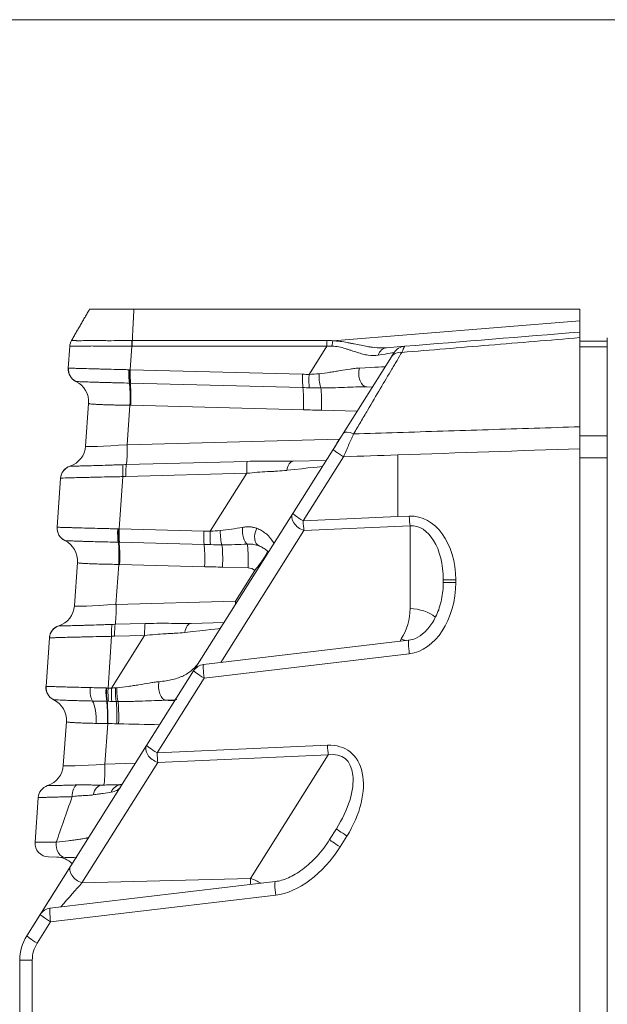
# Model space of a CAD drawing. Header units: millimetres. Extents: x 4 to 837, y 5 to 589.
# Tile 85 of 164: x 472 to 485, y 359 to 380. Entities that reach past the tile are written whole.
import ezdxf

# ---------------------------------------------------------------- set-up
doc = ezdxf.new("R2010")
doc.units = ezdxf.units.MM
doc.layers.add('1', color=7, linetype='Continuous', true_color=0xffffff)

msp = doc.modelspace()

# ---------------------------------------------------------------- linework, layer by layer
at = {"layer": '1', "color": 251, "linetype": 'Continuous', "lineweight": 18}
msp.add_line((506.845, 380.215), (359.947, 380.215), dxfattribs=at)
at = {"layer": '1', "color": 143, "linetype": 'Continuous', "lineweight": 18}
for p, q in [((474.402, 373.859), (484.195, 373.859)), ((484.195, 373.859), (484.195, 373.608)), ((484.195, 373.608), (484.195, 373.359)), ((484.195, 373.235), (484.195, 371.279)), ((484.795, 373.234), (484.795, 371.28)), ((472.961, 372.566), (472.995, 373.046)), ((479.946, 373.014), (480.345, 373.046)), ((480.055, 372.812), (480.115, 372.907)), ((478.998, 371.134), (480.055, 372.812)), ((479.638, 372.15), (479.519, 372.153)), ((473.343, 370.856), (473.408, 371.792)), ((478.775, 370.78), (478.998, 371.134)), ((477.89, 369.375), (478.775, 370.78)), ((484.795, 250.923), (484.795, 370.796)), ((477.9, 370.523), (478.625, 370.542)), ((472.717, 369.073), (472.792, 370.151)), ((475.714, 365.921), (477.89, 369.375)), ((473.098, 367.349), (473.164, 368.298)), ((481.195, 367.862), (481.195, 367.916)), ((475.658, 366.964), (476.383, 366.983)), ((472.473, 365.579), (472.547, 366.644)), ((480.437, 366.592), (475.932, 366.059)), ((474.682, 364.283), (475.714, 365.921)), ((472.852, 363.843), (472.92, 364.804)), ((473.016, 361.639), (474.682, 364.283)), ((473.703, 363.413), (473.734, 363.414)), ((472.233, 362.157), (472.302, 363.138)), ((478.699, 362.217), (478.849, 362.455)), ((472.895, 361.827), (472.525, 361.836)), ((472.049, 360.104), (473.016, 361.639)), ((472.049, 360.104), (473.016, 361.639)), ((472.433, 360.712), (473.016, 361.639)), ((477.504, 361.295), (472.563, 360.71)), ((472.049, 360.104), (472.344, 360.572)), ((471.895, 262.148), (471.895, 359.571))]:
    msp.add_line(p, q, dxfattribs=at)
at = {"layer": '1', "color": 143, "linetype": 'Continuous', "lineweight": 13}
for p, q in [((478.769, 373.167), (484.195, 373.608)), ((474.367, 373.174), (478.642, 373.174)), ((474.359, 373.047), (474.323, 372.53)), ((478.638, 373.048), (474.364, 373.048)), ((478.247, 372.427), (478.638, 373.048)), ((474.323, 372.53), (478.106, 372.431)), ((478.113, 372.139), (474.33, 372.238)), ((474.315, 371.751), (474.255, 370.886)), ((478.125, 371.652), (474.333, 371.751)), ((479.304, 371.619), (478.517, 371.64)), ((474.255, 370.886), (478.919, 371.008)), ((474.236, 370.45), (476.891, 370.519)), ((479.005, 370.621), (478.119, 369.215)), ((480.195, 370.661), (480.195, 369.307)), ((472.999, 370.415), (472.999, 370.415)), ((476.88, 370.257), (474.225, 370.188)), ((476.078, 368.984), (476.88, 370.257)), ((474.159, 370.185), (474.079, 369.037)), ((478.119, 369.215), (480.195, 369.307)), ((480.195, 369.307), (480.448, 369.318)), ((474.079, 369.037), (475.937, 368.988)), ((478.136, 369.003), (476.309, 366.103)), ((480.465, 369.106), (478.136, 369.003)), ((480.465, 367.287), (480.465, 369.106)), ((475.944, 368.696), (474.086, 368.744)), ((474.071, 368.258), (474.009, 367.38)), ((475.956, 368.208), (474.089, 368.257)), ((476.908, 368.182), (476.348, 368.197)), ((476.631, 367.448), (477.059, 368.127)), ((481.195, 367.916), (481.471, 367.916)), ((481.471, 367.916), (481.471, 367.862)), ((481.195, 367.862), (481.471, 367.862)), ((474.009, 367.38), (476.631, 367.448)), ((472.754, 366.909), (472.754, 366.909)), ((473.991, 366.943), (474.649, 366.96)), ((473.914, 366.679), (473.835, 365.544)), ((473.91, 365.542), (474.638, 366.698)), ((474.638, 366.698), (473.98, 366.681)), ((480.24, 366.569), (480.272, 366.62)), ((480.448, 366.294), (475.943, 365.761)), ((475.943, 365.761), (474.911, 364.123)), ((473.827, 364.765), (473.764, 363.873)), ((474.911, 364.123), (478.653, 364.288)), ((478.67, 364.076), (474.928, 363.911)), ((476.961, 361.364), (478.67, 364.076)), ((474.928, 363.911), (473.262, 361.267)), ((473.764, 363.873), (474.435, 363.891)), ((472.508, 363.402), (472.509, 363.402)), ((479.078, 362.295), (478.929, 362.057)), ((473.262, 361.267), (476.961, 361.364)), ((477.515, 360.997), (472.574, 360.413)), ((472.574, 360.413), (472.278, 359.944)), ((471.895, 359.571), (472.171, 359.571)), ((472.171, 359.571), (472.171, 262.148))]:
    msp.add_line(p, q, dxfattribs=at)
at = {"layer": '1', "color": 252, "linetype": 'Continuous', "lineweight": 18}
for p, q in [((484.195, 373.159), (484.795, 373.159)), ((484.195, 371.279), (484.195, 371.08)), ((484.795, 371.28), (484.795, 371.08)), ((484.195, 370.596), (484.195, 371.08)), ((484.795, 371.08), (484.795, 370.796))]:
    msp.add_line(p, q, dxfattribs=at)
at = {"layer": '1', "color": 252, "linetype": 'Continuous', "lineweight": 13}
for p, q in [((484.795, 373.034), (484.195, 373.034)), ((484.195, 371.08), (484.795, 371.08)), ((484.795, 370.596), (484.195, 370.596))]:
    msp.add_line(p, q, dxfattribs=at)
at = {"layer": '1', "color": 143, "linetype": 'Continuous', "lineweight": 18}
for centre, radius, start, end in [((480.369, 372.747), 0.3, 94.648, 147.7895), ((473.26, 372.545), 0.3, 176, 243.9757), ((472.844, 370.891), 0.5, 288.0243, 356), ((473.092, 370.13), 0.3, 108.0243, 176), ((473.016, 369.052), 0.3, 176, 243.9757), ((472.599, 367.384), 0.5, 288.0243, 356), ((472.846, 366.624), 0.3, 108.0243, 176), ((475.968, 365.761), 0.3, 96.7486, 147.7895), ((472.772, 365.558), 0.3, 176, 243.9757), ((472.354, 363.878), 0.5, 288.0243, 356), ((472.601, 363.117), 0.3, 108.0243, 176), ((472.533, 362.136), 0.3, 176, 268.5), ((472.695, 361.332), 0.5, 45.3189, 88.5), ((472.598, 360.413), 0.3, 96.7486, 147.7895), ((472.895, 359.571), 1, 147.7895, 180)]:
    msp.add_arc(centre, radius, start, end, dxfattribs=at)
at = {"layer": '1', "color": 143, "linetype": 'Continuous', "lineweight": 13}
for centre, radius, start, end in [((476.902, 367.932), 0.25, 51.0736, 88.5), ((472.871, 359.571), 0.7, 147.7895, 180)]:
    msp.add_arc(centre, radius, start, end, dxfattribs=at)
at = {"layer": '1', "color": 143, "linetype": 'Continuous', "lineweight": 18}
for centre, major_axis, ratio, start_param, end_param in [((473.294, 373.025), (0.299, -0.021), 0.999986, 2.687809, 3.141593), ((473.261, 372.545), (-0.132, -0.27), 0.999868, 5.095789, 6.283185), ((472.909, 371.827), (-0.499, 0.035), 0.999999, 3.141593, 4.326301), ((473.092, 370.13), (0.299, -0.021), 0.999911, 2.733065, 3.141593), ((472.665, 368.333), (0.499, -0.035), 0.999999, 0, 1.184708), ((472.846, 366.623), (-0.299, 0.021), 0.999911, 5.862923, 6.283185), ((472.772, 365.558), (0.132, 0.27), 0.999868, 1.954197, 3.141593), ((472.773, 365.558), (0.126, 0.272), 0.998812, 1.932224, 3.120736), ((472.421, 364.839), (-0.499, 0.035), 0.999999, 3.141593, 4.326301)]:
    msp.add_ellipse(centre, major_axis=major_axis, ratio=ratio, start_param=start_param, end_param=end_param, dxfattribs=at)
at = {"layer": '1', "color": 143, "linetype": 'Continuous', "lineweight": 13}
for centre, major_axis, ratio, start_param, end_param in [((474.385, 373.023), (-0.005, 0.3), 0.086118, 1.045864, 1.488242), ((478.665, 373.024), (0, 0.3), 0.087443, 1.047198, 1.489655), ((476.122, 369.383), (2.94, 3.56), 0.301184, 0.224371, 0.286894), ((476.099, 369.533), (3.062, 3.471), 0.359101, 0.244261, 0.306784), ((478.792, 373.017), (0.035, 0.298), 0.152544, 1.061165, 1.473753), ((479.97, 372.715), (-0.024, 0.299), 0.752324, 0, 1.043453), ((478.127, 372.565), (1.988, 0.342), 0.002462, 6.28097, 6.886789), ((480.309, 372.652), (-0.254, 0.16), 0.81348, 5.277776, 6.283185), ((473.262, 372.545), (-0.126, -0.272), 0.998812, 5.073817, 6.262329), ((474.323, 372.506), (-0.005, -0.3), 0.110731, 4.631694, 5.818585), ((474.34, 372.506), (-0.007, -0.3), 0.0966, 4.632952, 5.819588), ((474.349, 372.506), (-0.008, -0.3), 0.089526, 4.633564, 5.819964), ((478.132, 372.407), (-0.008, -0.3), 0.089526, 4.633564, 5.819964), ((478.273, 372.403), (-0.009, -0.3), 0.089905, 4.634, 5.8204), ((478.524, 372.401), (0.006, -0.3), 0.186297, 4.564253, 5.830813), ((479.527, 372.453), (-0.008, -0.3), 0.630219, 4.336656, 6.283185), ((478.08, 372.491), (1.839, 0.105), 0.002954, 6.28108, 7.088394), ((474.272, 371.792), (0.014, 0.5), 0.089599, 4.633649, 5.819655), ((474.29, 371.791), (0.013, 0.5), 0.089526, 4.633564, 5.81992), ((478.081, 371.692), (0.013, 0.5), 0.089526, 4.633564, 5.819964), ((478.474, 371.68), (0.013, 0.5), 0.089526, 4.633564, 5.837385), ((479.252, 370.974), (-0.254, 0.16), 0.394384, 5.056053, 6.283185), ((474.35, 370.93), (1.008, 0.075), 0.036781, 3.136273, 4.614339), ((474.211, 370.927), (0.013, -0.5), 0.085301, 0.300994, 1.487394), ((479.029, 370.621), (-0.254, 0.16), 0.043295, 0, 1.502181), ((476.906, 370.233), (-0.008, 0.3), 0.085301, 0.300994, 1.487394), ((477.908, 370.223), (0.008, -0.3), 0.512573, 3.141593, 4.362434), ((473.092, 370.13), (0.299, -0.021), 0.999911, 1.953257, 2.733065), ((474.185, 370.161), (-0.013, 0.3), 0.083918, 0.296851, 1.485996), ((474.251, 370.163), (-0.008, 0.3), 0.085301, 0.300994, 1.487394), ((476.63, 370.19), (1.909, 0.217), 0.002715, 6.281012, 7.219727), ((478.143, 369.215), (0.254, -0.16), 0.654571, 3.141593, 5.074911), ((478.143, 369.215), (-0.254, 0.16), 0.043295, 0, 1.502181), ((478.143, 369.215), (0.013, -0.3), 0.080955, 4.708805, 5.494834), ((480.421, 367.831), (0.119, 1.485), 0.702494, 4.826127, 6.370744), ((480.473, 369.318), (0.013, -0.3), 0.080955, 4.708805, 5.494834), ((473.016, 369.052), (0.132, 0.27), 0.999868, 1.954197, 3.141593), ((473.017, 369.051), (0.126, 0.272), 0.998812, 1.932224, 3.120736), ((474.079, 369.013), (0.005, 0.3), 0.110731, 1.490102, 2.676992), ((474.096, 369.012), (-0.007, -0.3), 0.0966, 4.632952, 5.819588), ((474.105, 369.012), (0.008, 0.3), 0.089526, 1.491972, 2.678371), ((475.963, 368.964), (0.008, 0.3), 0.089526, 1.491972, 2.678371), ((476.104, 368.96), (0.009, 0.3), 0.089905, 1.492408, 2.678807), ((476.354, 368.958), (-0.006, 0.3), 0.186297, 1.42266, 2.68922), ((476.905, 368.989), (-0.022, 0.299), 0.396805, 1.261909, 2.828959), ((477.269, 368.939), (0.117, 0.276), 0.664207, 1.447029, 3.141593), ((480.445, 367.831), (0.076, 1.275), 0.585237, 4.814407, 6.359024), ((474.027, 368.298), (-0.014, -0.5), 0.089599, 1.492056, 2.678063), ((474.045, 368.298), (-0.013, -0.5), 0.089526, 1.491972, 2.678327), ((475.912, 368.249), (-0.013, -0.5), 0.089526, 1.491972, 2.678371), ((476.305, 368.237), (0.013, 0.5), 0.089526, 4.633564, 5.837385), ((476.865, 368.222), (0.013, 0.5), 0.089526, 4.633564, 5.995792), ((477.015, 368.167), (-0.314, -0.389), 0.118734, 1.562503, 3.141593), ((480.421, 367.776), (0.119, 1.485), 0.702494, 3.281511, 4.826127), ((476.588, 367.489), (-0.013, 0.5), 0.085301, 4.488242, 4.628986), ((474.105, 367.424), (1.008, 0.075), 0.036781, 3.136273, 4.614339), ((473.966, 367.42), (0.013, -0.5), 0.085301, 0.300994, 1.487394), ((479.215, 367.287), (1.25, 0), 1, 5.721005, 6.283185), ((480.445, 366.757), (0.75, 0), 0.707107, 0.705793, 1.544616), ((472.846, 366.623), (-0.299, 0.021), 0.999911, 5.09485, 5.862923), ((473.94, 366.655), (-0.013, 0.3), 0.083918, 0.296851, 1.485996), ((474.006, 366.657), (0.008, -0.3), 0.085301, 3.442587, 4.628986), ((474.664, 366.674), (-0.008, 0.3), 0.085301, 0.300994, 1.487394), ((475.666, 366.664), (0.008, -0.3), 0.512573, 3.141593, 4.362434), ((474.388, 366.631), (1.909, 0.217), 0.002715, 6.281012, 7.219727), ((480.253, 366.09), (0.635, -0.4), 0.654571, 1.793606, 1.933318), ((480.473, 366.294), (-0.035, 0.298), 0.080476, 0.006361, 1.561274), ((475.968, 365.761), (-0.254, 0.16), 0.043295, 0, 1.502181), ((475.968, 365.761), (-0.035, 0.298), 0.080476, 0.00001, 1.561274), ((473.547, 365.525), (0.007, 0.3), 0.35166, 1.483577, 2.670059), ((473.825, 365.52), (0.004, 0.3), 0.118205, 1.489377, 2.676326), ((473.833, 365.52), (0.004, 0.3), 0.11168, 1.48978, 2.676723), ((473.861, 365.52), (0.008, 0.3), 0.089493, 1.491934, 2.678334), ((473.936, 365.518), (0.008, 0.3), 0.089545, 1.491994, 2.678393), ((474.033, 365.516), (0.002, 0.3), 0.127641, 1.465731, 2.678802), ((474.071, 365.516), (-0.001, 0.3), 0.142144, 1.454945, 2.680127), ((475.117, 365.574), (-0.006, 0.3), 0.580697, 1.187611, 3.062749), ((475.851, 368.25), (44.417, -0.925), 0.067314, 4.697071, 4.701469), ((473.403, 364.815), (0.013, 0.5), 0.343506, 4.626959, 5.813292), ((473.773, 364.806), (0.012, 0.5), 0.095877, 4.633171, 5.819131), ((473.783, 364.806), (0.013, 0.5), 0.089454, 4.633482, 5.819447), ((473.984, 364.801), (0.012, 0.5), 0.089417, 4.63344, 5.822484), ((474.023, 364.8), (0.012, 0.5), 0.089278, 4.633282, 5.824793), ((475.895, 368.21), (44.413, -0.884), 0.078542, 4.67278, 4.69311), ((474.936, 364.123), (0.254, -0.16), 0.654571, 3.141593, 5.074911), ((474.936, 364.123), (-0.254, 0.16), 0.043295, 0, 1.502181), ((478.143, 362.78), (0.976, 1.383), 0.619087, 4.796741, 6.730059), ((478.677, 364.288), (0.013, -0.3), 0.080955, 4.708805, 5.494834), ((474.936, 364.123), (0.013, -0.3), 0.080955, 4.708805, 5.494834), ((478.168, 362.78), (0.846, 1.233), 0.500283, 4.790842, 6.72416), ((473.86, 363.917), (1.008, 0.075), 0.036781, 3.136273, 4.614339), ((473.721, 363.914), (-0.013, 0.5), 0.085301, 3.141593, 4.628986), ((472.601, 363.117), (-0.299, 0.021), 0.999911, 5.09485, 6.283185), ((473.196, 363.129), (0.01, -0.3), 0.500098, 3.407744, 4.59483), ((473.711, 363.113), (0.008, -0.3), 0.699306, 3.141593, 4.402215), ((474.143, 363.124), (0.008, -0.3), 0.901843, 3.141593, 4.223593), ((474.008, 366.027), (1.886, 5.475), 0.005038, 3.929306, 4.162849), ((479.103, 362.295), (-0.254, 0.16), 0.043295, 0, 1.502181), ((473.733, 362.105), (1.5, -0.052), 0.015001, 2.334566, 3.141069), ((472.902, 362.127), (-0.008, -0.3), 0.691468, 4.627943, 6.283185), ((477.991, 362.539), (1.002, 1.427), 0.600947, 3.634959, 4.795406), ((478.953, 362.057), (-0.254, 0.16), 0.043295, 0, 1.502181), ((473.27, 361.479), (0.254, -0.16), 0.654571, 3.141593, 5.074911), ((472.772, 360.689), (0.713, 0.819), 0.012841, 0.798834, 1.521978), ((476.918, 360.798), (0.013, 0.801), 0.059026, 5.285886, 5.498604), ((476.941, 360.833), (-0.635, 0.4), 0.654571, 4.734979, 5.074911), ((477.539, 360.997), (-0.035, 0.298), 0.080476, 0.003792, 1.561274), ((472.598, 360.413), (-0.254, 0.16), 0.043295, 0, 1.502181), ((472.598, 360.413), (-0.035, 0.298), 0.080476, 0.00001, 1.561274), ((472.303, 359.944), (-0.254, 0.16), 0.043295, 0, 1.502181)]:
    msp.add_ellipse(centre, major_axis=major_axis, ratio=ratio, start_param=start_param, end_param=end_param, dxfattribs=at)
at = {"layer": '1', "color": 143, "linetype": 'Continuous', "lineweight": 18}
for points, degree in [([(473.034, 373.175), (473.429, 373.859)], 1), ([(480.345, 373.046), (481.628, 373.151), (482.912, 373.255), (484.195, 373.359)], 3), ([(473.129, 372.276), (473.129, 372.276), (473.129, 372.276), (473.13, 372.275)], 3), ([(473.13, 372.275), (473.129, 372.276), (473.129, 372.276), (473.129, 372.276)], 3), ([(484.195, 370.797), (484.195, 340.665)], 1), ([(472.885, 368.782), (472.885, 368.782), (472.885, 368.782), (472.885, 368.782)], 3), ([(472.885, 368.782), (472.885, 368.782), (472.885, 368.782), (472.885, 368.782)], 3), ([(472.473, 365.579), (472.473, 365.58), (472.474, 365.58), (472.474, 365.58)], 3), ([(472.64, 365.289), (472.64, 365.289), (472.64, 365.289), (472.64, 365.289)], 3), ([(473.152, 361.82), (473.072, 361.822), (472.986, 361.824), (472.895, 361.827)], 3), ([(471.895, 359.573), (471.895, 359.574), (471.895, 359.574), (471.895, 359.575)], 3)]:
    msp.add_open_spline(points, degree=degree, dxfattribs=at)
for points, knots in [([(473.429, 373.859), (473.429, 373.859), (473.429, 373.859), (473.44, 373.859), (473.565, 373.859), (473.942, 373.859), (474.168, 373.859), (474.402, 373.859)], [0, 0, 0, 0, 0.02412, 0.02412, 0.555511, 0.555511, 1, 1, 1, 1]), ([(484.195, 373.359), (484.195, 373.359), (484.195, 373.354), (484.195, 373.338), (484.195, 373.323), (484.195, 373.317), (484.195, 373.304), (484.195, 373.297), (484.195, 373.273), (484.195, 373.255), (484.195, 373.235)], [0, 0, 0, 0, 0.25, 0.5, 0.5, 0.625, 0.625, 0.75, 0.75, 1, 1, 1, 1]), ([(473.034, 373.175), (473.023, 373.156), (473.014, 373.135), (473.001, 373.091), (472.996, 373.069), (472.995, 373.046)], [0, 0, 0, 0, 0.5, 0.5, 1, 1, 1, 1]), ([(480.055, 372.812), (480.064, 372.827), (480.073, 372.84), (480.088, 372.864), (480.094, 372.874), (480.105, 372.89), (480.112, 372.903), (480.115, 372.907), (480.115, 372.907)], [0, 0, 0, 0, 0.250194, 0.250194, 0.500388, 0.500388, 0.750582, 1, 1, 1, 1]), ([(478.775, 370.78), (478.814, 370.841), (478.851, 370.901), (478.907, 370.99), (478.926, 371.019), (478.953, 371.063), (478.962, 371.077), (478.98, 371.106), (478.989, 371.12), (478.998, 371.134)], [0, 0, 0, 0, 0.5, 0.5, 0.75, 0.75, 0.875, 0.875, 1, 1, 1, 1]), ([(484.195, 371.279), (484.195, 371.242), (484.195, 371.166), (484.195, 371.087), (484.195, 371.026), (484.195, 371.006), (484.195, 370.964), (484.195, 370.944), (484.195, 370.881), (484.195, 370.839), (484.195, 370.797)], [0, 0, 0, 0, 0.25, 0.5, 0.5, 0.625, 0.625, 0.75, 0.75, 1, 1, 1, 1]), ([(476.891, 370.519), (476.978, 370.521), (477.064, 370.523), (477.235, 370.524), (477.32, 370.523), (477.488, 370.522), (477.572, 370.521), (477.738, 370.521), (477.82, 370.521), (477.9, 370.523)], [0, 0, 0, 0, 0.25, 0.25, 0.5, 0.5, 0.75, 0.75, 1, 1, 1, 1]), ([(478.374, 370.143), (478.374, 370.143), (478.367, 370.133), (478.346, 370.1), (478.313, 370.047), (478.307, 370.037)], [0, 0, 0, 0, 0.302536, 0.879795, 1, 1, 1, 1]), ([(477.366, 368.524), (477.36, 368.53), (477.353, 368.536), (477.336, 368.551), (477.326, 368.559), (477.294, 368.583), (477.271, 368.6), (477.216, 368.632), (477.186, 368.648), (477.151, 368.663)], [0, 0, 0, 0, 0.134087, 0.134087, 0.307269, 0.307269, 0.653635, 0.653635, 1, 1, 1, 1]), ([(481.195, 367.862), (481.195, 367.799), (481.185, 367.611), (481.123, 367.311), (480.982, 366.998), (480.8, 366.767), (480.611, 366.633), (480.488, 366.6), (480.437, 366.592)], [0, 0, 0, 0, 0.117005, 0.354626, 0.573072, 0.757647, 0.905045, 1, 1, 1, 1]), ([(474.649, 366.96), (474.736, 366.963), (474.822, 366.964), (474.993, 366.965), (475.078, 366.965), (475.246, 366.964), (475.33, 366.963), (475.496, 366.962), (475.578, 366.962), (475.658, 366.964)], [0, 0, 0, 0, 0.25, 0.25, 0.5, 0.5, 0.75, 0.75, 1, 1, 1, 1]), ([(473.703, 363.413), (473.747, 363.414), (473.789, 363.415), (473.849, 363.417), (473.869, 363.417), (473.908, 363.418), (473.927, 363.419), (474.018, 363.421), (474.081, 363.423), (474.135, 363.424)], [0, 0, 0, 0, 0.25, 0.25, 0.375, 0.375, 0.5, 0.5, 1, 1, 1, 1]), ([(478.699, 362.217), (478.658, 362.153), (478.53, 361.967), (478.286, 361.697), (477.971, 361.458), (477.704, 361.333), (477.551, 361.302), (477.504, 361.295)], [0, 0, 0, 0, 0.147006, 0.436917, 0.697382, 0.908416, 1, 1, 1, 1])]:
    msp.add_open_spline(points, degree=3, knots=knots, dxfattribs=at)
at = {"layer": '1', "color": 143, "linetype": 'Continuous', "lineweight": 13}
for points, degree in [([(474.402, 373.859), (474.367, 373.173)], 1), ([(474.361, 373.173), (474.363, 373.173), (474.365, 373.173), (474.367, 373.173)], 3), ([(474.364, 373.047), (474.362, 373.047), (474.361, 373.047), (474.359, 373.047)], 3), ([(472.961, 372.566), (472.961, 372.566), (472.961, 372.567), (472.961, 372.567)], 3), ([(472.961, 372.567), (472.962, 372.567), (472.962, 372.567), (472.963, 372.567)], 3), ([(474.29, 372.531), (474.298, 372.531), (474.305, 372.531), (474.312, 372.531)], 3), ([(474.312, 372.531), (474.316, 372.53), (474.319, 372.53), (474.323, 372.53)], 3), ([(478.106, 372.431), (478.153, 372.43), (478.2, 372.429), (478.247, 372.427)], 3), ([(478.247, 372.427), (478.321, 372.431), (478.395, 372.436), (478.467, 372.444)], 3), ([(474.321, 372.238), (474.316, 372.238), (474.31, 372.238), (474.304, 372.238)], 3), ([(474.33, 372.238), (474.327, 372.238), (474.324, 372.238), (474.321, 372.238)], 3), ([(478.253, 372.135), (478.206, 372.136), (478.16, 372.138), (478.113, 372.139)], 3), ([(478.505, 372.131), (478.421, 372.131), (478.337, 372.132), (478.253, 372.135)], 3), ([(474.333, 371.751), (474.327, 371.751), (474.321, 371.751), (474.315, 371.751)], 3), ([(478.517, 371.64), (478.452, 371.642), (478.321, 371.646), (478.19, 371.65), (478.125, 371.652)], 3), ([(484.195, 370.797), (482.862, 370.752), (481.528, 370.706), (480.195, 370.661)], 3), ([(480.195, 370.661), (479.798, 370.648), (479.402, 370.634), (479.005, 370.621)], 3), ([(474.166, 370.447), (474.189, 370.448), (474.213, 370.449), (474.236, 370.45)], 3), ([(474.225, 370.188), (474.203, 370.187), (474.181, 370.186), (474.159, 370.185)], 3), ([(472.717, 369.073), (472.717, 369.073), (472.717, 369.073), (472.717, 369.073)], 3), ([(472.717, 369.073), (472.717, 369.073), (472.718, 369.073), (472.719, 369.073)], 3), ([(474.046, 369.038), (474.053, 369.037), (474.061, 369.037), (474.068, 369.037)], 3), ([(474.068, 369.037), (474.071, 369.037), (474.075, 369.037), (474.079, 369.037)], 3), ([(475.937, 368.988), (475.984, 368.987), (476.031, 368.985), (476.078, 368.984)], 3), ([(476.078, 368.984), (476.152, 368.988), (476.225, 368.993), (476.298, 369.001)], 3), ([(474.077, 368.744), (474.071, 368.745), (474.065, 368.745), (474.059, 368.745)], 3), ([(474.086, 368.744), (474.083, 368.744), (474.08, 368.744), (474.077, 368.744)], 3), ([(476.084, 368.692), (476.037, 368.693), (475.991, 368.694), (475.944, 368.696)], 3), ([(476.336, 368.688), (476.252, 368.687), (476.168, 368.689), (476.084, 368.692)], 3), ([(474.089, 368.257), (474.083, 368.258), (474.077, 368.258), (474.071, 368.258)], 3), ([(476.348, 368.197), (476.283, 368.198), (476.152, 368.203), (476.021, 368.207), (475.956, 368.208)], 3), ([(473.921, 366.941), (473.944, 366.942), (473.967, 366.942), (473.991, 366.943)], 3), ([(473.98, 366.681), (473.958, 366.681), (473.936, 366.68), (473.914, 366.679)], 3), ([(472.473, 365.579), (472.473, 365.579), (472.473, 365.579), (472.473, 365.579)], 3), ([(473.8, 365.545), (473.812, 365.545), (473.823, 365.544), (473.835, 365.544)], 3), ([(473.835, 365.544), (473.86, 365.543), (473.885, 365.543), (473.91, 365.542)], 3), ([(473.91, 365.542), (473.938, 365.544), (473.967, 365.546), (473.995, 365.548)], 3), ([(473.995, 365.548), (474.006, 365.549), (474.018, 365.55), (474.029, 365.551)], 3), ([(475.348, 365.29), (475.274, 365.282), (475.194, 365.277), (475.109, 365.275)], 3), ([(473.806, 365.253), (473.752, 365.254), (473.646, 365.255), (473.543, 365.257), (473.493, 365.259)], 3), ([(473.814, 365.252), (473.811, 365.252), (473.809, 365.253), (473.806, 365.253)], 3), ([(473.842, 365.252), (473.833, 365.252), (473.823, 365.252), (473.814, 365.252)], 3), ([(473.917, 365.25), (473.892, 365.25), (473.867, 365.251), (473.842, 365.252)], 3), ([(474.015, 365.248), (473.982, 365.248), (473.949, 365.249), (473.917, 365.25)], 3), ([(474.053, 365.248), (474.04, 365.248), (474.028, 365.248), (474.015, 365.248)], 3), ([(473.82, 364.765), (473.778, 364.766), (473.694, 364.766), (473.613, 364.767), (473.573, 364.768)], 3), ([(473.827, 364.765), (473.824, 364.765), (473.822, 364.765), (473.82, 364.765)], 3), ([(474.027, 364.76), (473.96, 364.762), (473.893, 364.764), (473.827, 364.765)], 3), ([(474.067, 364.759), (474.054, 364.759), (474.04, 364.76), (474.027, 364.76)], 3)]:
    msp.add_open_spline(points, degree=degree, dxfattribs=at)
for points, knots in [([(474.359, 373.047), (474.336, 373.047), (474.313, 373.047), (474.267, 373.047), (474.244, 373.047), (474.175, 373.047), (474.13, 373.047), (473.997, 373.047), (473.911, 373.048), (473.787, 373.049), (473.746, 373.049), (473.667, 373.05), (473.591, 373.051), (473.52, 373.052), (473.451, 373.052), (473.419, 373.051), (473.324, 373.05), (473.269, 373.049), (473.196, 373.048), (473.173, 373.048), (473.142, 373.047), (473.132, 373.047), (473.113, 373.047), (473.105, 373.047), (473.063, 373.047), (473.038, 373.047), (473.012, 373.047), (473.006, 373.047), (472.999, 373.047), (472.998, 373.047), (472.995, 373.047), (472.995, 373.046), (472.995, 373.046)], [0, 0, 0, 0, 0.03125, 0.03125, 0.0625, 0.0625, 0.125, 0.125, 0.25, 0.25, 0.3125, 0.3125, 0.375, 0.4375, 0.4375, 0.5, 0.5, 0.625, 0.625, 0.6875, 0.6875, 0.71875, 0.71875, 0.75, 0.75, 0.875, 0.875, 0.9375, 0.9375, 0.96875, 0.96875, 1, 1, 1, 1]), ([(473.034, 373.175), (473.034, 373.175), (473.035, 373.175), (473.037, 373.175), (473.038, 373.174), (473.045, 373.174), (473.051, 373.173), (473.076, 373.171), (473.1, 373.17), (473.141, 373.169), (473.149, 373.169), (473.168, 373.169), (473.196, 373.169), (473.229, 373.169), (473.3, 373.169), (473.354, 373.17), (473.446, 373.171), (473.478, 373.171), (473.544, 373.171), (473.613, 373.17), (473.687, 373.17), (473.764, 373.169), (473.804, 373.169), (473.925, 373.169), (474.008, 373.169), (474.138, 373.17), (474.181, 373.17), (474.248, 373.171), (474.271, 373.172), (474.316, 373.172), (474.338, 373.173), (474.361, 373.173)], [0, 0, 0, 0, 0.03125, 0.03125, 0.0625, 0.0625, 0.125, 0.125, 0.25, 0.25, 0.28125, 0.28125, 0.3125, 0.375, 0.375, 0.5, 0.5, 0.5625, 0.5625, 0.625, 0.6875, 0.6875, 0.75, 0.75, 0.875, 0.875, 0.9375, 0.9375, 0.96875, 0.96875, 1, 1, 1, 1]), ([(474.367, 373.174), (474.366, 373.155), (474.365, 373.134), (474.364, 373.092), (474.364, 373.07), (474.364, 373.048)], [0, 0, 0, 0, 0.5, 0.5, 1, 1, 1, 1]), ([(478.769, 373.167), (478.823, 373.164), (478.876, 373.16), (478.982, 373.146), (479.034, 373.138), (479.112, 373.124), (479.137, 373.119), (479.188, 373.109), (479.214, 373.104), (479.289, 373.088), (479.339, 373.077), (479.437, 373.058), (479.485, 373.049), (479.557, 373.036), (479.581, 373.033), (479.628, 373.026), (479.652, 373.023), (479.768, 373.01), (479.857, 373.007), (479.946, 373.014)], [0, 0, 0, 0, 0.125, 0.125, 0.25, 0.25, 0.3125, 0.3125, 0.375, 0.375, 0.5, 0.5, 0.625, 0.625, 0.6875, 0.6875, 0.75, 0.75, 1, 1, 1, 1]), ([(484.195, 373.235), (483.531, 373.18), (482.867, 373.125), (482.201, 373.07), (482.199, 373.07), (481.559, 373.017), (480.921, 372.964), (480.283, 372.912)], [0, 0, 0, 0, 0.509199, 0.509199, 0.510675, 0.510675, 1, 1, 1, 1]), ([(479.763, 372.849), (479.693, 372.838), (479.621, 372.839), (479.526, 372.853), (479.507, 372.857), (479.468, 372.865), (479.448, 372.87), (479.388, 372.885), (479.347, 372.897), (479.264, 372.924), (479.222, 372.938), (479.156, 372.96), (479.134, 372.968), (479.089, 372.982), (479.066, 372.99), (478.996, 373.01), (478.949, 373.023), (478.851, 373.042), (478.801, 373.049), (478.75, 373.051)], [0, 0, 0, 0, 0.25, 0.25, 0.3125, 0.3125, 0.375, 0.375, 0.5, 0.5, 0.625, 0.625, 0.6875, 0.6875, 0.75, 0.75, 0.875, 0.875, 1, 1, 1, 1]), ([(480.283, 372.912), (480.25, 372.856), (480.215, 372.797), (480.16, 372.705), (480.141, 372.673), (480.103, 372.609), (480.084, 372.576), (479.985, 372.408), (479.9, 372.265), (479.723, 371.964), (479.629, 371.806), (479.507, 371.598), (479.482, 371.557), (479.432, 371.472), (479.406, 371.429), (479.33, 371.299), (479.278, 371.211), (479.226, 371.122)], [0, 0, 0, 0, 0.125, 0.125, 0.1875, 0.1875, 0.25, 0.25, 0.5, 0.5, 0.75, 0.75, 0.8125, 0.8125, 0.875, 0.875, 1, 1, 1, 1]), ([(480.345, 373.046), (480.344, 373.046), (480.341, 373.04), (480.333, 373.023), (480.325, 373.006), (480.322, 372.999), (480.315, 372.985), (480.312, 372.977), (480.301, 372.952), (480.292, 372.933), (480.283, 372.912)], [0, 0, 0, 0, 0.25, 0.5, 0.5, 0.625, 0.625, 0.75, 0.75, 1, 1, 1, 1]), ([(472.963, 372.567), (472.967, 372.567), (472.979, 372.566), (473.008, 372.565), (473.019, 372.565), (473.039, 372.564), (473.046, 372.564), (473.062, 372.564), (473.07, 372.563), (473.113, 372.562), (473.154, 372.561), (473.225, 372.559), (473.251, 372.558), (473.291, 372.557), (473.305, 372.557), (473.334, 372.556), (473.349, 372.556), (473.425, 372.554), (473.49, 372.552), (473.595, 372.549), (473.632, 372.548), (473.707, 372.546), (473.746, 372.545), (473.864, 372.542), (473.946, 372.54), (474.072, 372.537), (474.115, 372.536), (474.18, 372.534), (474.202, 372.533), (474.246, 372.532), (474.268, 372.532), (474.29, 372.531)], [0, 0, 0, 0, 0.125, 0.125, 0.1875, 0.1875, 0.21875, 0.21875, 0.25, 0.25, 0.375, 0.375, 0.4375, 0.4375, 0.46875, 0.46875, 0.5, 0.5, 0.625, 0.625, 0.6875, 0.6875, 0.75, 0.75, 0.875, 0.875, 0.9375, 0.9375, 0.96875, 0.96875, 1, 1, 1, 1]), ([(478.467, 372.444), (478.547, 372.453), (478.626, 372.463), (478.742, 372.48), (478.78, 372.486), (478.857, 372.499), (478.894, 372.505), (479.007, 372.523), (479.08, 372.535), (479.186, 372.551), (479.22, 372.555), (479.288, 372.563), (479.322, 372.566), (479.354, 372.568)], [0, 0, 0, 0, 0.25, 0.25, 0.375, 0.375, 0.5, 0.5, 0.75, 0.75, 0.875, 0.875, 1, 1, 1, 1]), ([(474.304, 372.238), (474.225, 372.24), (474.147, 372.242), (474.035, 372.244), (473.997, 372.245), (473.942, 372.247), (473.924, 372.247), (473.888, 372.248), (473.87, 372.248), (473.781, 372.251), (473.715, 372.253), (473.621, 372.255), (473.59, 372.256), (473.532, 372.258), (473.503, 372.259), (473.423, 372.261), (473.375, 372.263), (473.312, 372.265), (473.293, 372.266), (473.266, 372.267), (473.257, 372.267), (473.24, 372.268), (473.233, 372.268), (473.196, 372.27), (473.173, 372.271), (473.149, 372.273), (473.143, 372.274), (473.133, 372.275), (473.131, 372.275), (473.13, 372.275)], [0, 0, 0, 0, 0.125, 0.125, 0.1875, 0.1875, 0.21875, 0.21875, 0.25, 0.25, 0.375, 0.375, 0.4375, 0.4375, 0.5, 0.5, 0.625, 0.625, 0.6875, 0.6875, 0.71875, 0.71875, 0.75, 0.75, 0.875, 0.875, 0.9375, 0.9375, 1, 1, 1, 1]), ([(479.519, 372.153), (479.48, 372.154), (479.44, 372.154), (479.359, 372.154), (479.318, 372.153), (479.194, 372.15), (479.11, 372.147), (478.939, 372.14), (478.853, 372.137), (478.68, 372.133), (478.593, 372.131), (478.505, 372.131)], [0, 0, 0, 0, 0.125, 0.125, 0.25, 0.25, 0.5, 0.5, 0.75, 0.75, 1, 1, 1, 1]), ([(474.315, 371.751), (474.253, 371.752), (474.193, 371.753), (474.104, 371.754), (474.075, 371.755), (474.032, 371.756), (474.017, 371.756), (473.989, 371.756), (473.975, 371.757), (473.905, 371.758), (473.853, 371.76), (473.78, 371.762), (473.756, 371.763), (473.722, 371.764), (473.71, 371.765), (473.688, 371.766), (473.678, 371.766), (473.626, 371.768), (473.589, 371.77), (473.549, 371.773), (473.541, 371.773), (473.526, 371.774), (473.519, 371.775), (473.498, 371.776), (473.486, 371.777), (473.453, 371.781), (473.436, 371.783), (473.419, 371.786), (473.415, 371.787), (473.41, 371.789), (473.408, 371.791), (473.408, 371.792)], [0, 0, 0, 0, 0.125, 0.125, 0.1875, 0.1875, 0.21875, 0.21875, 0.25, 0.25, 0.375, 0.375, 0.4375, 0.4375, 0.46875, 0.46875, 0.5, 0.5, 0.625, 0.625, 0.65625, 0.65625, 0.6875, 0.6875, 0.75, 0.75, 0.875, 0.875, 0.9375, 0.9375, 1, 1, 1, 1]), ([(479.226, 371.122), (479.217, 371.103), (479.208, 371.083), (479.19, 371.042), (479.181, 371.022), (479.154, 370.96), (479.135, 370.919), (479.098, 370.835), (479.061, 370.75), (479.024, 370.664), (479.005, 370.621)], [0, 0, 0, 0, 0.125, 0.125, 0.25, 0.25, 0.5, 0.5, 0.75, 1, 1, 1, 1]), ([(479.226, 371.122), (479.547, 371.132), (479.868, 371.142), (480.853, 371.173), (481.517, 371.194), (482.852, 371.236), (483.524, 371.258), (484.195, 371.279)], [0, 0, 0, 0, 0.193849, 0.193849, 0.594745, 0.594745, 1, 1, 1, 1]), ([(472.999, 370.415), (473, 370.415), (473, 370.415), (473.003, 370.415), (473.005, 370.414), (473.011, 370.414), (473.017, 370.414), (473.04, 370.414), (473.062, 370.414), (473.099, 370.415), (473.107, 370.415), (473.123, 370.415), (473.149, 370.416), (473.178, 370.417), (473.24, 370.418), (473.287, 370.419), (473.395, 370.422), (473.453, 370.424), (473.546, 370.427), (473.579, 370.428), (473.629, 370.429), (473.646, 370.43), (473.68, 370.431), (473.698, 370.431), (473.786, 370.434), (473.859, 370.437), (473.971, 370.441), (474.01, 370.442), (474.068, 370.444), (474.087, 370.445), (474.126, 370.446), (474.146, 370.447), (474.166, 370.447)], [0, 0, 0, 0, 0.03125, 0.03125, 0.0625, 0.0625, 0.125, 0.125, 0.25, 0.25, 0.28125, 0.28125, 0.3125, 0.375, 0.375, 0.5, 0.5, 0.625, 0.625, 0.6875, 0.6875, 0.71875, 0.71875, 0.75, 0.75, 0.875, 0.875, 0.9375, 0.9375, 0.96875, 0.96875, 1, 1, 1, 1]), ([(477.761, 370.322), (477.693, 370.315), (477.624, 370.31), (477.516, 370.303), (477.48, 370.301), (477.407, 370.297), (477.371, 370.296), (477.26, 370.29), (477.185, 370.285), (477.034, 370.273), (476.957, 370.266), (476.88, 370.257)], [0, 0, 0, 0, 0.25, 0.25, 0.375, 0.375, 0.5, 0.5, 0.75, 0.75, 1, 1, 1, 1]), ([(474.159, 370.185), (474.136, 370.185), (474.113, 370.184), (474.067, 370.183), (474.044, 370.183), (473.975, 370.181), (473.93, 370.18), (473.797, 370.177), (473.711, 370.176), (473.607, 370.173), (473.586, 370.173), (473.545, 370.172), (473.485, 370.17), (473.39, 370.168), (473.319, 370.167), (473.25, 370.165), (473.217, 370.164), (473.123, 370.162), (473.067, 370.16), (472.994, 370.158), (472.971, 370.158), (472.94, 370.157), (472.93, 370.156), (472.912, 370.156), (472.903, 370.155), (472.86, 370.154), (472.835, 370.153), (472.81, 370.152), (472.803, 370.152), (472.797, 370.151), (472.795, 370.151), (472.793, 370.151), (472.792, 370.151), (472.792, 370.151)], [0, 0, 0, 0, 0.03125, 0.03125, 0.0625, 0.0625, 0.125, 0.125, 0.25, 0.25, 0.28125, 0.28125, 0.3125, 0.375, 0.4375, 0.4375, 0.5, 0.5, 0.625, 0.625, 0.6875, 0.6875, 0.71875, 0.71875, 0.75, 0.75, 0.875, 0.875, 0.9375, 0.9375, 0.96875, 0.96875, 1, 1, 1, 1]), ([(472.719, 369.073), (472.723, 369.073), (472.734, 369.073), (472.763, 369.072), (472.775, 369.071), (472.795, 369.071), (472.802, 369.071), (472.817, 369.07), (472.826, 369.07), (472.868, 369.069), (472.91, 369.067), (472.981, 369.065), (473.007, 369.065), (473.047, 369.064), (473.061, 369.063), (473.09, 369.062), (473.105, 369.062), (473.18, 369.06), (473.246, 369.058), (473.351, 369.055), (473.387, 369.055), (473.463, 369.053), (473.502, 369.052), (473.62, 369.048), (473.702, 369.046), (473.828, 369.043), (473.871, 369.042), (473.936, 369.04), (473.958, 369.04), (474.002, 369.039), (474.024, 369.038), (474.046, 369.038)], [0, 0, 0, 0, 0.125, 0.125, 0.1875, 0.1875, 0.21875, 0.21875, 0.25, 0.25, 0.375, 0.375, 0.4375, 0.4375, 0.46875, 0.46875, 0.5, 0.5, 0.625, 0.625, 0.6875, 0.6875, 0.75, 0.75, 0.875, 0.875, 0.9375, 0.9375, 0.96875, 0.96875, 1, 1, 1, 1]), ([(476.298, 369.001), (476.382, 369.01), (476.464, 369.021), (476.627, 369.045), (476.707, 369.058), (476.785, 369.071)], [0, 0, 0, 0, 0.5, 0.5, 1, 1, 1, 1]), ([(476.785, 369.071), (476.814, 369.076), (476.843, 369.079), (476.885, 369.082), (476.899, 369.082), (476.927, 369.082), (476.941, 369.082), (476.981, 369.079), (477.006, 369.076), (477.055, 369.066), (477.079, 369.059), (477.101, 369.05)], [0, 0, 0, 0, 0.25, 0.25, 0.375, 0.375, 0.5, 0.5, 0.75, 0.75, 1, 1, 1, 1]), ([(477.101, 369.05), (477.138, 369.036), (477.172, 369.019), (477.232, 368.984), (477.259, 368.966), (477.295, 368.937), (477.307, 368.928), (477.328, 368.908), (477.338, 368.899), (477.367, 368.87), (477.383, 368.852), (477.411, 368.818), (477.423, 368.802), (477.443, 368.774), (477.451, 368.761), (477.461, 368.746), (477.463, 368.741), (477.468, 368.733), (477.47, 368.729), (477.475, 368.721), (477.476, 368.718), (477.476, 368.718)], [0, 0, 0, 0, 0.125, 0.125, 0.25, 0.25, 0.3125, 0.3125, 0.375, 0.375, 0.5, 0.5, 0.625, 0.625, 0.75, 0.75, 0.8125, 0.8125, 0.875, 0.875, 1, 1, 1, 1]), ([(474.059, 368.745), (473.98, 368.747), (473.903, 368.748), (473.79, 368.751), (473.753, 368.752), (473.698, 368.753), (473.68, 368.754), (473.644, 368.754), (473.626, 368.755), (473.537, 368.757), (473.47, 368.759), (473.376, 368.762), (473.346, 368.762), (473.287, 368.764), (473.259, 368.765), (473.179, 368.768), (473.131, 368.769), (473.068, 368.771), (473.048, 368.772), (473.021, 368.773), (473.013, 368.774), (472.996, 368.774), (472.988, 368.775), (472.951, 368.776), (472.929, 368.778), (472.905, 368.779), (472.898, 368.78), (472.889, 368.781), (472.886, 368.781), (472.885, 368.782)], [0, 0, 0, 0, 0.125, 0.125, 0.1875, 0.1875, 0.21875, 0.21875, 0.25, 0.25, 0.375, 0.375, 0.4375, 0.4375, 0.5, 0.5, 0.625, 0.625, 0.6875, 0.6875, 0.71875, 0.71875, 0.75, 0.75, 0.875, 0.875, 0.9375, 0.9375, 1, 1, 1, 1]), ([(476.89, 368.701), (476.799, 368.698), (476.707, 368.695), (476.523, 368.69), (476.43, 368.688), (476.336, 368.688)], [0, 0, 0, 0, 0.5, 0.5, 1, 1, 1, 1]), ([(477.151, 368.663), (477.114, 368.679), (477.073, 368.69), (477.018, 368.698), (477.007, 368.699), (476.984, 368.701), (476.972, 368.702), (476.937, 368.703), (476.914, 368.703), (476.89, 368.701)], [0, 0, 0, 0, 0.5, 0.5, 0.625, 0.625, 0.75, 0.75, 1, 1, 1, 1]), ([(474.071, 368.258), (474.009, 368.258), (473.948, 368.259), (473.86, 368.261), (473.83, 368.261), (473.787, 368.262), (473.773, 368.262), (473.745, 368.263), (473.73, 368.263), (473.661, 368.265), (473.609, 368.266), (473.535, 368.269), (473.512, 368.269), (473.477, 368.271), (473.466, 368.271), (473.444, 368.272), (473.434, 368.272), (473.382, 368.275), (473.345, 368.277), (473.305, 368.279), (473.297, 368.28), (473.282, 368.281), (473.275, 368.281), (473.254, 368.283), (473.242, 368.284), (473.209, 368.287), (473.192, 368.289), (473.175, 368.293), (473.171, 368.294), (473.165, 368.296), (473.164, 368.297), (473.164, 368.298)], [0, 0, 0, 0, 0.125, 0.125, 0.1875, 0.1875, 0.21875, 0.21875, 0.25, 0.25, 0.375, 0.375, 0.4375, 0.4375, 0.46875, 0.46875, 0.5, 0.5, 0.625, 0.625, 0.65625, 0.65625, 0.6875, 0.6875, 0.75, 0.75, 0.875, 0.875, 0.9375, 0.9375, 1, 1, 1, 1]), ([(472.754, 366.909), (472.754, 366.909), (472.755, 366.908), (472.758, 366.908), (472.759, 366.908), (472.766, 366.908), (472.772, 366.908), (472.795, 366.908), (472.817, 366.908), (472.854, 366.909), (472.862, 366.909), (472.878, 366.909), (472.903, 366.91), (472.932, 366.91), (472.995, 366.912), (473.042, 366.913), (473.149, 366.916), (473.208, 366.918), (473.301, 366.92), (473.334, 366.921), (473.384, 366.923), (473.401, 366.923), (473.435, 366.924), (473.453, 366.925), (473.541, 366.928), (473.613, 366.93), (473.726, 366.934), (473.764, 366.935), (473.822, 366.937), (473.842, 366.938), (473.881, 366.94), (473.901, 366.94), (473.921, 366.941)], [0, 0, 0, 0, 0.03125, 0.03125, 0.0625, 0.0625, 0.125, 0.125, 0.25, 0.25, 0.28125, 0.28125, 0.3125, 0.375, 0.375, 0.5, 0.5, 0.625, 0.625, 0.6875, 0.6875, 0.71875, 0.71875, 0.75, 0.75, 0.875, 0.875, 0.9375, 0.9375, 0.96875, 0.96875, 1, 1, 1, 1]), ([(473.914, 366.679), (473.891, 366.678), (473.868, 366.678), (473.821, 366.677), (473.798, 366.676), (473.73, 366.675), (473.685, 366.674), (473.552, 366.671), (473.466, 366.669), (473.362, 366.667), (473.341, 366.666), (473.3, 366.665), (473.24, 366.664), (473.144, 366.662), (473.073, 366.66), (473.005, 366.658), (472.972, 366.658), (472.877, 366.655), (472.822, 366.654), (472.749, 366.652), (472.726, 366.651), (472.695, 366.65), (472.685, 366.65), (472.666, 366.649), (472.657, 366.649), (472.615, 366.648), (472.59, 366.647), (472.564, 366.646), (472.558, 366.645), (472.551, 366.645), (472.55, 366.645), (472.548, 366.644), (472.547, 366.644), (472.547, 366.644)], [0, 0, 0, 0, 0.03125, 0.03125, 0.0625, 0.0625, 0.125, 0.125, 0.25, 0.25, 0.28125, 0.28125, 0.3125, 0.375, 0.4375, 0.4375, 0.5, 0.5, 0.625, 0.625, 0.6875, 0.6875, 0.71875, 0.71875, 0.75, 0.75, 0.875, 0.875, 0.9375, 0.9375, 0.96875, 0.96875, 1, 1, 1, 1]), ([(475.519, 366.763), (475.451, 366.756), (475.382, 366.751), (475.274, 366.744), (475.238, 366.743), (475.165, 366.739), (475.129, 366.737), (475.018, 366.731), (474.943, 366.726), (474.792, 366.714), (474.715, 366.707), (474.638, 366.698)], [0, 0, 0, 0, 0.25, 0.25, 0.375, 0.375, 0.5, 0.5, 0.75, 0.75, 1, 1, 1, 1]), ([(474.953, 365.683), (475.061, 365.694), (475.16, 365.709), (475.297, 365.742), (475.34, 365.755), (475.403, 365.777), (475.424, 365.785), (475.464, 365.802), (475.483, 365.811), (475.577, 365.859), (475.644, 365.905), (475.719, 365.976), (475.733, 365.99), (475.761, 366.021), (475.775, 366.037), (475.815, 366.086), (475.84, 366.121), (475.864, 366.159)], [0, 0, 0, 0, 0.25, 0.25, 0.375, 0.375, 0.4375, 0.4375, 0.5, 0.5, 0.75, 0.75, 0.8125, 0.8125, 0.875, 0.875, 1, 1, 1, 1]), ([(472.474, 365.58), (472.478, 365.579), (472.486, 365.579), (472.514, 365.578), (472.532, 365.578), (472.562, 365.577), (472.569, 365.577), (472.582, 365.576), (472.589, 365.576), (472.611, 365.575), (472.626, 365.575), (472.677, 365.574), (472.715, 365.572), (472.778, 365.571), (472.801, 365.57), (472.836, 365.569), (472.848, 365.569), (472.873, 365.568), (472.885, 365.568), (472.949, 365.566), (473.003, 365.565), (473.118, 365.562), (473.179, 365.56), (473.307, 365.557), (473.373, 365.555), (473.442, 365.553)], [0, 0, 0, 0, 0.125, 0.125, 0.25, 0.25, 0.28125, 0.28125, 0.3125, 0.3125, 0.375, 0.375, 0.5, 0.5, 0.5625, 0.5625, 0.59375, 0.59375, 0.625, 0.625, 0.75, 0.75, 0.875, 0.875, 1, 1, 1, 1]), ([(473.442, 365.553), (473.498, 365.552), (473.556, 365.55), (473.672, 365.548), (473.73, 365.547), (473.79, 365.545)], [0, 0, 0, 0, 0.5, 0.5, 1, 1, 1, 1]), ([(473.79, 365.545), (473.792, 365.545), (473.793, 365.545), (473.797, 365.545), (473.798, 365.545), (473.8, 365.545)], [0, 0, 0, 0, 0.477413, 0.477413, 1, 1, 1, 1]), ([(474.029, 365.551), (474.111, 365.558), (474.193, 365.568), (474.313, 365.584), (474.353, 365.59), (474.432, 365.602), (474.472, 365.609), (474.588, 365.628), (474.664, 365.641), (474.775, 365.659), (474.811, 365.665), (474.883, 365.675), (474.918, 365.68), (474.953, 365.683)], [0, 0, 0, 0, 0.25, 0.25, 0.375, 0.375, 0.5, 0.5, 0.75, 0.75, 0.875, 0.875, 1, 1, 1, 1]), ([(473.493, 365.259), (473.431, 365.26), (473.314, 365.263), (473.205, 365.266), (473.128, 365.268), (473.102, 365.269), (473.054, 365.27), (473.03, 365.271), (472.963, 365.273), (472.922, 365.274), (472.865, 365.276), (472.847, 365.277), (472.814, 365.278), (472.798, 365.279), (472.754, 365.281), (472.729, 365.282), (472.698, 365.283), (472.689, 365.284), (472.673, 365.285), (472.666, 365.285), (472.649, 365.287), (472.643, 365.288), (472.641, 365.288)], [0, 0, 0, 0, 0.125, 0.25, 0.25, 0.3125, 0.3125, 0.375, 0.375, 0.5, 0.5, 0.5625, 0.5625, 0.625, 0.625, 0.75, 0.75, 0.8125, 0.8125, 0.875, 0.875, 1, 1, 1, 1]), ([(475.109, 365.275), (475.067, 365.275), (475.025, 365.274), (474.94, 365.272), (474.898, 365.27), (474.768, 365.265), (474.681, 365.262), (474.548, 365.257), (474.504, 365.255), (474.414, 365.252), (474.37, 365.251), (474.235, 365.248), (474.144, 365.247), (474.053, 365.248)], [0, 0, 0, 0, 0.125, 0.125, 0.25, 0.25, 0.5, 0.5, 0.625, 0.625, 0.75, 0.75, 1, 1, 1, 1]), ([(473.573, 364.768), (473.525, 364.769), (473.478, 364.77), (473.411, 364.771), (473.389, 364.772), (473.347, 364.773), (473.326, 364.774), (473.266, 364.776), (473.229, 364.777), (473.176, 364.779), (473.159, 364.78), (473.127, 364.782), (473.112, 364.783), (473.068, 364.785), (473.043, 364.787), (473.01, 364.789), (472.999, 364.79), (472.981, 364.792), (472.972, 364.793), (472.95, 364.795), (472.927, 364.799), (472.92, 364.803), (472.92, 364.804)], [0, 0, 0, 0, 0.125, 0.125, 0.1875, 0.1875, 0.25, 0.25, 0.375, 0.375, 0.4375, 0.4375, 0.5, 0.5, 0.625, 0.625, 0.6875, 0.6875, 0.75, 0.75, 0.875, 1, 1, 1, 1]), ([(472.509, 363.402), (472.51, 363.402), (472.514, 363.402), (472.526, 363.401), (472.531, 363.401), (472.543, 363.401), (472.549, 363.401), (472.572, 363.402), (472.608, 363.402), (472.657, 363.403), (472.699, 363.404), (472.713, 363.404), (472.744, 363.405), (472.76, 363.406), (472.81, 363.407), (472.846, 363.408), (472.904, 363.409), (472.924, 363.41), (472.966, 363.411), (472.987, 363.412), (473.053, 363.414), (473.099, 363.415), (473.147, 363.417)], [0, 0, 0, 0, 0.125, 0.125, 0.1875, 0.1875, 0.25, 0.25, 0.375, 0.5, 0.5, 0.5625, 0.5625, 0.625, 0.625, 0.75, 0.75, 0.8125, 0.8125, 0.875, 0.875, 1, 1, 1, 1]), ([(473.147, 363.417), (473.193, 363.418), (473.239, 363.419), (473.333, 363.419), (473.379, 363.418), (473.473, 363.416), (473.519, 363.414), (473.612, 363.412), (473.658, 363.412), (473.703, 363.413)], [0, 0, 0, 0, 0.25, 0.25, 0.5, 0.5, 0.75, 0.75, 1, 1, 1, 1]), ([(474.107, 363.37), (474.088, 363.34), (474.061, 363.316), (473.993, 363.28), (473.951, 363.267), (473.9, 363.259)], [0, 0, 0, 0, 0.5, 0.5, 1, 1, 1, 1]), ([(473.046, 363.159), (472.989, 363.158), (472.935, 363.156), (472.857, 363.154), (472.832, 363.154), (472.783, 363.153), (472.759, 363.152), (472.691, 363.15), (472.649, 363.149), (472.59, 363.148), (472.561, 363.147), (472.535, 363.146), (472.518, 363.146), (472.509, 363.146), (472.468, 363.144), (472.411, 363.143), (472.37, 363.141), (472.349, 363.14), (472.345, 363.14), (472.337, 363.14), (472.334, 363.14), (472.324, 363.139), (472.319, 363.139), (472.306, 363.138), (472.302, 363.138), (472.302, 363.138)], [0, 0, 0, 0, 0.125, 0.125, 0.1875, 0.1875, 0.25, 0.25, 0.375, 0.375, 0.4375, 0.46875, 0.46875, 0.5, 0.5, 0.625, 0.75, 0.75, 0.78125, 0.78125, 0.8125, 0.8125, 0.875, 0.875, 1, 1, 1, 1]), ([(473.509, 363.199), (473.474, 363.194), (473.438, 363.191), (473.364, 363.186), (473.326, 363.184), (473.249, 363.18), (473.21, 363.178), (473.129, 363.17), (473.088, 363.165), (473.046, 363.159)], [0, 0, 0, 0, 0.25, 0.25, 0.5, 0.5, 0.75, 0.75, 1, 1, 1, 1]), ([(473.9, 363.259), (473.851, 363.251), (473.792, 363.242), (473.709, 363.23), (473.693, 363.227), (473.658, 363.222), (473.64, 363.219), (473.585, 363.211), (473.548, 363.205), (473.509, 363.199)], [0, 0, 0, 0, 0.5, 0.5, 0.625, 0.625, 0.75, 0.75, 1, 1, 1, 1]), ([(472.696, 362.157), (472.792, 362.169), (472.883, 362.181), (473.007, 362.197), (473.047, 362.202), (473.103, 362.21), (473.121, 362.213), (473.156, 362.217), (473.173, 362.22), (473.222, 362.227), (473.251, 362.231), (473.304, 362.24), (473.327, 362.244), (473.356, 362.249), (473.365, 362.251), (473.38, 362.255), (473.387, 362.256), (473.403, 362.261), (473.41, 362.264), (473.412, 362.266)], [0, 0, 0, 0, 0.25, 0.25, 0.375, 0.375, 0.4375, 0.4375, 0.5, 0.5, 0.625, 0.625, 0.75, 0.75, 0.8125, 0.8125, 0.875, 0.875, 1, 1, 1, 1])]:
    msp.add_open_spline(points, degree=3, knots=knots, dxfattribs=at)

doc.saveas('drawing.dxf')
